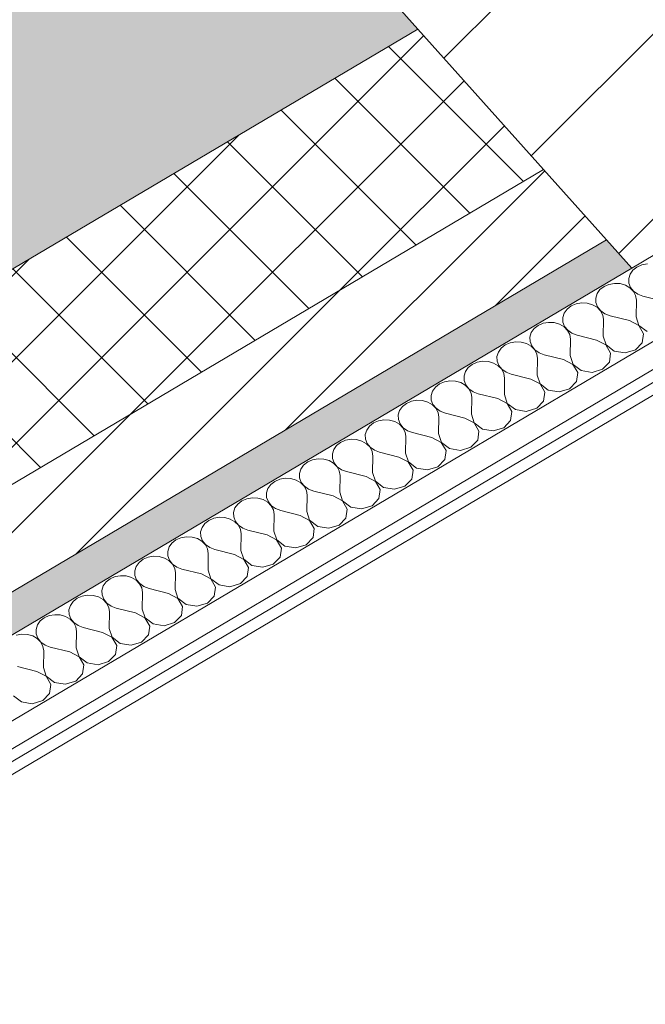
# Model space of a CAD drawing. Header units: millimetres. Extents: x -36631 to 27388, y -24993 to 6945.
# Tile 183 of 256: x 4181 to 4491, y -10143 to -9654. Entities that reach past the tile are written whole.
import ezdxf

# ---------------------------------------------------------------- set-up
doc = ezdxf.new("R2010")
doc.units = ezdxf.units.MM
doc.header["$MEASUREMENT"] = 0
doc.linetypes.add('Wipeout_Contour', pattern=[1000, 0, -1000])
for name, color, linetype in [('10_ESTR_Pilars', 7, 'Continuous'), ('12_FAÇ_Façana', 7, 'Continuous'), ('Nuevo_08_E_Envans secs', 7, 'Continuous')]:
    doc.layers.add(name, color=color, linetype=linetype)
for name, color, linetype, lineweight in [('10_ESTR_Pilars_Pluma_Nº__28', 7, 'Continuous', 20), ('10_ESTR_Pilars_Pluma_Nº__42', 8, 'Continuous', 25), ('10_ESTR_Pilars_Pluma_Nº__88', 7, 'Continuous', 5), ('12_FAÇ_Façana_Pluma_Nº__2', 8, 'Continuous', 5), ('12_FAÇ_Façana_Pluma_Nº__7', 7, 'Continuous', 5), ('Nuevo_08_E_Envans secs_Pluma_Nº__1', 7, 'Continuous', 5)]:
    doc.layers.add(name, color=color, linetype=linetype, lineweight=lineweight)
for name, color, linetype, lineweight, true_color in [('12_FAÇ_Façana_Pluma_Nº__102', 7, 'Continuous', 5, 0xcccccc), ('12_FAÇ_Façana_Pluma_Nº__174', 7, 'Continuous', 13, 0xe4ad2c), ('12_FAÇ_Façana_Pluma_Nº__176', 7, 'Continuous', 15, 0x93a0c6), ('Nuevo_08_E_Envans secs_Pluma_Nº__102', 7, 'Continuous', 5, 0xcccccc), ('Nuevo_08_E_Envans secs_Pluma_Nº__171', 171, 'Continuous', 13, 0xaaaaff), ('Nuevo_08_E_Envans secs_Pluma_Nº__177', 7, 'Continuous', 15, 0xf7e046)]:
    doc.layers.add(name, color=color, linetype=linetype, lineweight=lineweight, true_color=true_color)
pattern_1 = [(45, (0, 0), (-183.848, 183.848), [195, -65]), (45, (7e-14, 183.85), (-183.848, 183.848), [195, -65])]

# ---------------------------------------------------------------- blocks, each defined once
blk = doc.blocks.new('Elem Sección_52_1')
at = {"color": 254, "linetype": 'Wipeout_Contour', "lineweight": 0, "ltscale": 84435.933939}
blk.add_wipeout([(4671.95, -9324.49), (4284.89, -9553.71), (4484.64, -9777.22), (4871.69, -9548.01), (4746.85, -9408.31), (4744.1, -9409.94), (4712.88, -9375.02), (4715.64, -9373.39)], dxfattribs=at).dxf.layer = '10_ESTR_Pilars'
at = {"layer": '10_ESTR_Pilars_Pluma_Nº__42', "linetype": 'Continuous', "lineweight": 25}
h = blk.add_hatch(dxfattribs=at)
h.set_pattern_fill('00_GCT_trama_45º_e1_400__05', color=8, style=0, pattern_type=2)
h.set_pattern_definition([(45, (0, 0), (-45.96194, 45.96194), [])])
h.paths.add_polyline_path([(4671.95, -9324.49), (4284.89, -9553.71), (4484.64, -9777.22), (4871.69, -9548.01), (4746.85, -9408.31), (4744.1, -9409.94), (4712.88, -9375.02), (4715.64, -9373.39)])
at = {"layer": '10_ESTR_Pilars_Pluma_Nº__28', "color": 7, "linetype": 'Continuous', "lineweight": 20}
for p, q in [((4671.95, -9324.49), (4284.89, -9553.71)), ((4671.95, -9324.49), (4715.64, -9373.39)), ((4715.64, -9373.39), (4712.88, -9375.02)), ((4712.88, -9375.02), (4744.1, -9409.94)), ((4746.85, -9408.31), (4744.1, -9409.94)), ((4746.85, -9408.31), (4871.69, -9548.01)), ((4868.94, -9549.64), (4484.64, -9777.22)), ((4871.69, -9548.01), (4868.94, -9549.64))]:
    blk.add_line(p, q, dxfattribs=at)
at = {"layer": '10_ESTR_Pilars_Pluma_Nº__28', "color": 7, "linetype": 'Continuous', "lineweight": 20, "flags": 128}
blk.add_lwpolyline([(4284.89, -9553.71), (4378.52, -9658.48), (4440.94, -9728.33), (4472.15, -9763.25), (4484.64, -9777.22)], dxfattribs=at)
at = {"layer": '10_ESTR_Pilars_Pluma_Nº__88', "color": 7, "linetype": 'Continuous', "lineweight": 5}
blk.add_line((4871.69, -9552.73), (4871.69, -9548.01), dxfattribs=at)
blk = doc.blocks.new('Elem Sección_95_1')
at = {"layer": '12_FAÇ_Façana_Pluma_Nº__102', "linetype": 'Continuous', "lineweight": 0, "true_color": 0xe5e5e5}
blk.add_hatch(color=254, dxfattribs=at).paths.add_polyline_path([(4284.89, -9553.71), (2489.31, -10617.06), (2533.01, -10665.95), (2537.3, -10663.41), (2568.51, -10698.33), (2564.22, -10700.87), (2582.94, -10721.83), (4378.52, -9658.48)])
at = {"layer": '12_FAÇ_Façana_Pluma_Nº__174', "linetype": 'Continuous', "lineweight": 13, "true_color": 0xe4ad2c}
h = blk.add_hatch(dxfattribs=at)
h.set_pattern_fill('SATE_Aislamiento_0001', color=42, style=0, pattern_type=2)
h.set_pattern_definition([(45, (0, 0), (-21.2132, 21.2132), []), (135, (0, 0), (21.2132, 21.2132), [])])
h.paths.add_polyline_path([(2582.94, -10721.83), (2645.36, -10791.68), (4440.94, -9728.33), (4378.52, -9658.48)])
at = {"layer": '12_FAÇ_Façana_Pluma_Nº__176', "linetype": 'Continuous', "lineweight": 0, "true_color": 0x495063}
blk.add_hatch(color=251, dxfattribs=at).paths.add_polyline_path([(2676.57, -10826.6), (2689.06, -10840.57), (4484.64, -9777.22), (4472.15, -9763.25)])
at = {"layer": '12_FAÇ_Façana_Pluma_Nº__2', "linetype": 'Continuous', "lineweight": 5}
h = blk.add_hatch(dxfattribs=at)
h.set_pattern_fill('Ceramic_0001', color=8, style=0, pattern_type=2)
h.set_pattern_definition([(45, (0, 0), (-21.2132, 21.2132), [])])
h.paths.add_polyline_path([(2645.36, -10791.68), (2676.57, -10826.6), (4472.15, -9763.25), (4440.94, -9728.33)])
at = {"layer": '12_FAÇ_Façana_Pluma_Nº__7', "color": 7, "linetype": 'Continuous', "lineweight": 5}
for p, q in [((4378.52, -9658.48), (2582.94, -10721.83)), ((4440.94, -9728.33), (2645.36, -10791.68)), ((4472.15, -9763.25), (2676.57, -10826.6))]:
    blk.add_line(p, q, dxfattribs=at)
blk = doc.blocks.new('*X410')
at = {"layer": 'Nuevo_08_E_Envans secs_Pluma_Nº__102', "color": 254, "linetype": 'Continuous', "lineweight": 5, "true_color": 0xcccccc}
for p, q in [((4487.26, -9776.69), (4485.25, -9778.26)), ((4489.72, -9775.62), (4487.26, -9776.69)), ((4492.44, -9775.14), (4489.72, -9775.62)), ((4483.85, -9780.23), (4483.16, -9782.43)), ((4485.25, -9778.26), (4483.85, -9780.23)), ((4470.91, -9786.37), (4468.9, -9787.94)), ((4473.37, -9785.3), (4470.91, -9786.37)), ((4476.1, -9784.82), (4473.37, -9785.3)), ((4478.88, -9784.96), (4476.1, -9784.82)), ((4481.51, -9785.72), (4478.88, -9784.96)), ((4483.78, -9787.03), (4481.51, -9785.72)), ((4483.16, -9782.43), (4483.23, -9784.69)), ((4483.23, -9784.69), (4484.07, -9786.86)), ((4485.53, -9788.8), (4483.78, -9787.03)), ((4484.07, -9786.86), (4485.6, -9788.76)), ((4467.5, -9789.91), (4466.81, -9792.11)), ((4468.9, -9787.94), (4467.5, -9789.91)), ((4486.62, -9790.89), (4485.53, -9788.8)), ((4485.6, -9788.76), (4487.7, -9790.24)), ((4486.96, -9793.14), (4486.62, -9790.89)), ((4487.7, -9790.24), (4490.23, -9791.2)), ((4499.89, -9793.62), (4490.23, -9791.2)), ((4454.56, -9796.05), (4452.56, -9797.63)), ((4457.02, -9794.98), (4454.56, -9796.05)), ((4459.75, -9794.5), (4457.02, -9794.98)), ((4462.53, -9794.64), (4459.75, -9794.5)), ((4465.16, -9795.4), (4462.53, -9794.64)), ((4467.44, -9796.71), (4465.16, -9795.4)), ((4466.81, -9792.11), (4466.89, -9794.38)), ((4466.89, -9794.38), (4467.72, -9796.54)), ((4469.18, -9798.48), (4467.44, -9796.71)), ((4467.72, -9796.54), (4469.25, -9798.44)), ((4486.81, -9801.37), (4486.96, -9793.14)), ((4451.15, -9799.59), (4450.46, -9801.79)), ((4452.56, -9797.63), (4451.15, -9799.59)), ((4470.27, -9800.57), (4469.18, -9798.48)), ((4469.25, -9798.44), (4471.36, -9799.92)), ((4470.61, -9802.82), (4470.27, -9800.57)), ((4471.36, -9799.92), (4473.88, -9800.88)), ((4483.54, -9803.3), (4473.88, -9800.88)), ((4486.81, -9801.37), (4488.24, -9805.71)), ((4438.22, -9805.73), (4436.21, -9807.31)), ((4440.68, -9804.66), (4438.22, -9805.73)), ((4443.4, -9804.18), (4440.68, -9804.66)), ((4446.18, -9804.32), (4443.4, -9804.18)), ((4448.81, -9805.08), (4446.18, -9804.32)), ((4451.09, -9806.39), (4448.81, -9805.08)), ((4450.46, -9801.79), (4450.54, -9804.06)), ((4450.54, -9804.06), (4451.37, -9806.22)), ((4452.84, -9808.16), (4451.09, -9806.39)), ((4451.37, -9806.22), (4452.9, -9808.12)), ((4470.47, -9811.05), (4470.61, -9802.82)), ((4488.18, -9805.75), (4483.54, -9803.3)), ((4490.54, -9809.81), (4488.18, -9805.75)), ((4488.24, -9805.71), (4492.27, -9808.79)), ((4434.81, -9809.27), (4434.12, -9811.47)), ((4434.12, -9811.47), (4434.19, -9813.74)), ((4436.21, -9807.31), (4434.81, -9809.27)), ((4453.92, -9810.25), (4452.84, -9808.16)), ((4452.9, -9808.12), (4455.01, -9809.61)), ((4454.27, -9812.5), (4453.92, -9810.25)), ((4455.01, -9809.61), (4457.54, -9810.57)), ((4467.2, -9812.98), (4457.54, -9810.57)), ((4470.47, -9811.05), (4471.9, -9815.39)), ((4489.93, -9814.28), (4490.54, -9809.81)), ((4421.87, -9815.41), (4419.86, -9816.99)), ((4424.33, -9814.34), (4421.87, -9815.41)), ((4427.05, -9813.86), (4424.33, -9814.34)), ((4429.84, -9814), (4427.05, -9813.86)), ((4432.47, -9814.76), (4429.84, -9814)), ((4434.74, -9816.07), (4432.47, -9814.76)), ((4434.19, -9813.74), (4435.03, -9815.9)), ((4436.49, -9817.84), (4434.74, -9816.07)), ((4435.03, -9815.9), (4436.55, -9817.8)), ((4454.12, -9820.73), (4454.27, -9812.5)), ((4471.83, -9815.43), (4467.2, -9812.98)), ((4474.19, -9819.49), (4471.83, -9815.43)), ((4471.9, -9815.39), (4475.92, -9818.47)), ((4486.52, -9817.82), (4489.93, -9814.28)), ((4418.46, -9818.95), (4417.77, -9821.15)), ((4417.77, -9821.15), (4417.85, -9823.42)), ((4419.86, -9816.99), (4418.46, -9818.95)), ((4437.58, -9819.93), (4436.49, -9817.84)), ((4436.55, -9817.8), (4438.66, -9819.29)), ((4437.92, -9822.18), (4437.58, -9819.93)), ((4438.66, -9819.29), (4441.19, -9820.25)), ((4450.85, -9822.66), (4441.19, -9820.25)), ((4454.12, -9820.73), (4455.55, -9825.07)), ((4473.58, -9823.96), (4474.19, -9819.49)), ((4475.92, -9818.47), (4481.33, -9819.37)), ((4481.33, -9819.37), (4486.52, -9817.82)), ((4405.52, -9825.09), (4403.52, -9826.67)), ((4407.98, -9824.02), (4405.52, -9825.09)), ((4410.71, -9823.54), (4407.98, -9824.02)), ((4413.49, -9823.68), (4410.71, -9823.54)), ((4416.12, -9824.44), (4413.49, -9823.68)), ((4418.39, -9825.75), (4416.12, -9824.44)), ((4417.85, -9823.42), (4418.68, -9825.58)), ((4420.14, -9827.52), (4418.39, -9825.75)), ((4418.68, -9825.58), (4420.21, -9827.48)), ((4437.77, -9830.41), (4437.92, -9822.18)), ((4455.48, -9825.11), (4450.85, -9822.66)), ((4457.85, -9829.17), (4455.48, -9825.11)), ((4455.55, -9825.07), (4459.57, -9828.15)), ((4470.17, -9827.5), (4473.58, -9823.96)), ((4402.11, -9828.63), (4401.42, -9830.83)), ((4401.42, -9830.83), (4401.5, -9833.1)), ((4403.52, -9826.67), (4402.11, -9828.63)), ((4421.23, -9829.61), (4420.14, -9827.52)), ((4420.21, -9827.48), (4422.32, -9828.97)), ((4421.57, -9831.86), (4421.23, -9829.61)), ((4422.32, -9828.97), (4424.84, -9829.93)), ((4434.5, -9832.34), (4424.84, -9829.93)), ((4437.77, -9830.41), (4439.2, -9834.75)), ((4457.23, -9833.64), (4457.85, -9829.17)), ((4459.57, -9828.15), (4464.98, -9829.05)), ((4464.98, -9829.05), (4470.17, -9827.5)), ((4389.18, -9834.77), (4387.17, -9836.35)), ((4391.64, -9833.7), (4389.18, -9834.77)), ((4394.36, -9833.22), (4391.64, -9833.7)), ((4397.14, -9833.36), (4394.36, -9833.22)), ((4399.77, -9834.12), (4397.14, -9833.36)), ((4402.05, -9835.43), (4399.77, -9834.12)), ((4401.5, -9833.1), (4402.33, -9835.26)), ((4403.79, -9837.2), (4402.05, -9835.43)), ((4402.33, -9835.26), (4403.86, -9837.16)), ((4421.42, -9840.09), (4421.57, -9831.86)), ((4439.14, -9834.79), (4434.5, -9832.34)), ((4441.5, -9838.85), (4439.14, -9834.79)), ((4439.2, -9834.75), (4443.23, -9837.83)), ((4453.82, -9837.18), (4457.23, -9833.64)), ((4385.77, -9838.31), (4385.08, -9840.51)), ((4385.08, -9840.51), (4385.15, -9842.78)), ((4387.17, -9836.35), (4385.77, -9838.31)), ((4404.88, -9839.29), (4403.79, -9837.2)), ((4403.86, -9837.16), (4405.97, -9838.65)), ((4405.23, -9841.54), (4404.88, -9839.29)), ((4405.97, -9838.65), (4408.5, -9839.61)), ((4418.16, -9842.03), (4408.5, -9839.61)), ((4421.42, -9840.09), (4422.86, -9844.43)), ((4440.88, -9843.32), (4441.5, -9838.85)), ((4443.23, -9837.83), (4448.64, -9838.73)), ((4448.64, -9838.73), (4453.82, -9837.18)), ((4372.83, -9844.45), (4370.82, -9846.03)), ((4375.29, -9843.38), (4372.83, -9844.45)), ((4378.01, -9842.9), (4375.29, -9843.38)), ((4380.8, -9843.04), (4378.01, -9842.9)), ((4383.43, -9843.8), (4380.8, -9843.04)), ((4385.7, -9845.11), (4383.43, -9843.8)), ((4385.15, -9842.78), (4385.98, -9844.95)), ((4387.45, -9846.88), (4385.7, -9845.11)), ((4385.98, -9844.95), (4387.51, -9846.84)), ((4405.08, -9849.77), (4405.23, -9841.54)), ((4422.79, -9844.47), (4418.16, -9842.03)), ((4425.15, -9848.53), (4422.79, -9844.47)), ((4422.86, -9844.43), (4426.88, -9847.51)), ((4437.48, -9846.86), (4440.88, -9843.32)), ((4369.42, -9847.99), (4368.73, -9850.19)), ((4368.73, -9850.19), (4368.8, -9852.46)), ((4370.82, -9846.03), (4369.42, -9847.99)), ((4388.53, -9848.97), (4387.45, -9846.88)), ((4387.51, -9846.84), (4389.62, -9848.33)), ((4388.88, -9851.22), (4388.53, -9848.97)), ((4389.62, -9848.33), (4392.15, -9849.29)), ((4401.81, -9851.71), (4392.15, -9849.29)), ((4405.08, -9849.77), (4406.51, -9854.11)), ((4424.54, -9853), (4425.15, -9848.53)), ((4426.88, -9847.51), (4432.29, -9848.41)), ((4432.29, -9848.41), (4437.48, -9846.86)), ((4356.48, -9854.13), (4354.47, -9855.71)), ((4358.94, -9853.06), (4356.48, -9854.13)), ((4361.67, -9852.58), (4358.94, -9853.06)), ((4364.45, -9852.73), (4361.67, -9852.58)), ((4367.08, -9853.48), (4364.45, -9852.73)), ((4369.35, -9854.79), (4367.08, -9853.48)), ((4368.8, -9852.46), (4369.64, -9854.63)), ((4371.1, -9856.56), (4369.35, -9854.79)), ((4369.64, -9854.63), (4371.17, -9856.52)), ((4388.73, -9859.45), (4388.88, -9851.22)), ((4406.44, -9854.15), (4401.81, -9851.71)), ((4408.81, -9858.22), (4406.44, -9854.15)), ((4406.51, -9854.11), (4410.53, -9857.19)), ((4421.13, -9856.54), (4424.54, -9853)), ((4353.07, -9857.67), (4352.38, -9859.87)), ((4352.38, -9859.87), (4352.46, -9862.14)), ((4354.47, -9855.71), (4353.07, -9857.67)), ((4372.19, -9858.65), (4371.1, -9856.56)), ((4371.17, -9856.52), (4373.27, -9858.01)), ((4372.53, -9860.91), (4372.19, -9858.65)), ((4373.27, -9858.01), (4375.8, -9858.97)), ((4385.46, -9861.39), (4375.8, -9858.97)), ((4388.73, -9859.45), (4390.16, -9863.79)), ((4408.19, -9862.68), (4408.81, -9858.22)), ((4410.53, -9857.19), (4415.94, -9858.09)), ((4415.94, -9858.09), (4421.13, -9856.54)), ((4340.13, -9863.81), (4338.13, -9865.39)), ((4342.59, -9862.75), (4340.13, -9863.81)), ((4345.32, -9862.26), (4342.59, -9862.75)), ((4348.1, -9862.41), (4345.32, -9862.26)), ((4350.73, -9863.16), (4348.1, -9862.41)), ((4353.01, -9864.48), (4350.73, -9863.16)), ((4352.46, -9862.14), (4353.29, -9864.31)), ((4354.75, -9866.24), (4353.01, -9864.48)), ((4353.29, -9864.31), (4354.82, -9866.2)), ((4372.38, -9869.13), (4372.53, -9860.91)), ((4390.1, -9863.83), (4385.46, -9861.39)), ((4392.46, -9867.9), (4390.1, -9863.83)), ((4390.16, -9863.79), (4394.18, -9866.87)), ((4404.78, -9866.22), (4408.19, -9862.68)), ((4336.73, -9867.35), (4336.04, -9869.55)), ((4336.04, -9869.55), (4336.11, -9871.82)), ((4338.13, -9865.39), (4336.73, -9867.35)), ((4355.84, -9868.33), (4354.75, -9866.24)), ((4354.82, -9866.2), (4356.93, -9867.69)), ((4356.18, -9870.59), (4355.84, -9868.33)), ((4356.93, -9867.69), (4359.45, -9868.65)), ((4369.11, -9871.07), (4359.45, -9868.65)), ((4372.38, -9869.13), (4373.81, -9873.47)), ((4391.84, -9872.36), (4392.46, -9867.9)), ((4394.18, -9866.87), (4399.6, -9867.77)), ((4399.6, -9867.77), (4404.78, -9866.22)), ((4321.78, -9875.07), (4320.38, -9877.03)), ((4323.79, -9873.5), (4321.78, -9875.07)), ((4326.25, -9872.43), (4323.79, -9873.5)), ((4328.97, -9871.94), (4326.25, -9872.43)), ((4331.76, -9872.09), (4328.97, -9871.94)), ((4334.38, -9872.84), (4331.76, -9872.09)), ((4336.66, -9874.16), (4334.38, -9872.84)), ((4336.11, -9871.82), (4336.94, -9873.99)), ((4338.41, -9875.92), (4336.66, -9874.16)), ((4336.94, -9873.99), (4338.47, -9875.89)), ((4356.04, -9878.81), (4356.18, -9870.59)), ((4373.75, -9873.51), (4369.11, -9871.07)), ((4376.11, -9877.58), (4373.75, -9873.51)), ((4373.81, -9873.47), (4377.84, -9876.55)), ((4388.43, -9875.9), (4391.84, -9872.36)), ((4320.38, -9877.03), (4319.69, -9879.23)), ((4319.69, -9879.23), (4319.76, -9881.5)), ((4339.49, -9878.01), (4338.41, -9875.92)), ((4338.47, -9875.89), (4340.58, -9877.37)), ((4339.84, -9880.27), (4339.49, -9878.01)), ((4340.58, -9877.37), (4343.11, -9878.33)), ((4352.77, -9880.75), (4343.11, -9878.33)), ((4356.04, -9878.81), (4357.47, -9883.15)), ((4375.5, -9882.05), (4376.11, -9877.58)), ((4377.84, -9876.55), (4383.25, -9877.45)), ((4383.25, -9877.45), (4388.43, -9875.9)), ((4305.43, -9884.75), (4304.03, -9886.71)), ((4307.44, -9883.18), (4305.43, -9884.75)), ((4309.9, -9882.11), (4307.44, -9883.18)), ((4312.63, -9881.63), (4309.9, -9882.11)), ((4315.41, -9881.77), (4312.63, -9881.63)), ((4318.04, -9882.52), (4315.41, -9881.77)), ((4320.31, -9883.84), (4318.04, -9882.52)), ((4319.76, -9881.5), (4320.6, -9883.67)), ((4322.06, -9885.61), (4320.31, -9883.84)), ((4320.6, -9883.67), (4322.13, -9885.57)), ((4339.69, -9888.49), (4339.84, -9880.27)), ((4357.4, -9883.19), (4352.77, -9880.75)), ((4359.76, -9887.26), (4357.4, -9883.19)), ((4357.47, -9883.15), (4361.49, -9886.24)), ((4372.09, -9885.58), (4375.5, -9882.05)), ((4304.03, -9886.71), (4303.34, -9888.91)), ((4303.34, -9888.91), (4303.42, -9891.18)), ((4323.15, -9887.7), (4322.06, -9885.61)), ((4322.13, -9885.57), (4324.23, -9887.05)), ((4323.49, -9889.95), (4323.15, -9887.7)), ((4324.23, -9887.05), (4326.76, -9888.01)), ((4336.42, -9890.43), (4326.76, -9888.01)), ((4339.69, -9888.49), (4341.12, -9892.84)), ((4359.15, -9891.73), (4359.76, -9887.26)), ((4361.49, -9886.24), (4366.9, -9887.13)), ((4366.9, -9887.13), (4372.09, -9885.58)), ((4289.09, -9894.43), (4287.68, -9896.4)), ((4291.09, -9892.86), (4289.09, -9894.43)), ((4293.55, -9891.79), (4291.09, -9892.86)), ((4296.28, -9891.31), (4293.55, -9891.79)), ((4299.06, -9891.45), (4296.28, -9891.31)), ((4301.69, -9892.21), (4299.06, -9891.45)), ((4303.96, -9893.52), (4301.69, -9892.21)), ((4303.42, -9891.18), (4304.25, -9893.35)), ((4305.71, -9895.29), (4303.96, -9893.52)), ((4304.25, -9893.35), (4305.78, -9895.25)), ((4323.34, -9898.17), (4323.49, -9889.95)), ((4341.05, -9892.87), (4336.42, -9890.43)), ((4343.42, -9896.94), (4341.05, -9892.87)), ((4341.12, -9892.84), (4345.14, -9895.92)), ((4355.74, -9895.26), (4359.15, -9891.73)), ((4287.68, -9896.4), (4286.99, -9898.59)), ((4286.99, -9898.59), (4287.07, -9900.86)), ((4306.8, -9897.38), (4305.71, -9895.29)), ((4305.78, -9895.25), (4307.89, -9896.73)), ((4307.14, -9899.63), (4306.8, -9897.38)), ((4307.89, -9896.73), (4310.41, -9897.69)), ((4320.07, -9900.11), (4310.41, -9897.69)), ((4323.34, -9898.17), (4324.77, -9902.52)), ((4342.8, -9901.41), (4343.42, -9896.94)), ((4345.14, -9895.92), (4350.56, -9896.82)), ((4350.56, -9896.82), (4355.74, -9895.26)), ((4272.74, -9904.11), (4271.34, -9906.08)), ((4274.75, -9902.54), (4272.74, -9904.11)), ((4277.21, -9901.47), (4274.75, -9902.54)), ((4279.93, -9900.99), (4277.21, -9901.47)), ((4282.71, -9901.13), (4279.93, -9900.99)), ((4285.34, -9901.89), (4282.71, -9901.13)), ((4287.62, -9903.2), (4285.34, -9901.89)), ((4287.07, -9900.86), (4287.9, -9903.03)), ((4289.37, -9904.97), (4287.62, -9903.2)), ((4287.9, -9903.03), (4289.43, -9904.93)), ((4307, -9907.85), (4307.14, -9899.63)), ((4324.71, -9902.56), (4320.07, -9900.11)), ((4327.07, -9906.62), (4324.71, -9902.56)), ((4324.77, -9902.52), (4328.8, -9905.6)), ((4339.39, -9904.95), (4342.8, -9901.41)), ((4271.34, -9906.08), (4270.65, -9908.28)), ((4270.65, -9908.28), (4270.72, -9910.54)), ((4290.45, -9907.06), (4289.37, -9904.97)), ((4289.43, -9904.93), (4291.54, -9906.41)), ((4290.8, -9909.31), (4290.45, -9907.06)), ((4290.65, -9917.54), (4290.8, -9909.31)), ((4291.54, -9906.41), (4294.07, -9907.37)), ((4303.73, -9909.79), (4294.07, -9907.37)), ((4307, -9907.85), (4308.43, -9912.2)), ((4326.46, -9911.09), (4327.07, -9906.62)), ((4328.8, -9905.6), (4334.21, -9906.5)), ((4334.21, -9906.5), (4339.39, -9904.95)), ((4256.39, -9913.79), (4254.99, -9915.76)), ((4258.4, -9912.22), (4256.39, -9913.79)), ((4260.86, -9911.15), (4258.4, -9912.22)), ((4263.58, -9910.67), (4260.86, -9911.15)), ((4266.37, -9910.81), (4263.58, -9910.67)), ((4269, -9911.57), (4266.37, -9910.81)), ((4271.27, -9912.88), (4269, -9911.57)), ((4270.72, -9910.54), (4271.56, -9912.71)), ((4273.02, -9914.65), (4271.27, -9912.88)), ((4271.56, -9912.71), (4273.08, -9914.61)), ((4308.36, -9912.24), (4303.73, -9909.79)), ((4310.72, -9916.3), (4308.36, -9912.24)), ((4308.43, -9912.2), (4312.45, -9915.28)), ((4323.05, -9914.63), (4326.46, -9911.09)), ((4254.99, -9915.76), (4254.3, -9917.96)), ((4254.3, -9917.96), (4254.37, -9920.23)), ((4274.11, -9916.74), (4273.02, -9914.65)), ((4273.08, -9914.61), (4275.19, -9916.09)), ((4274.45, -9918.99), (4274.11, -9916.74)), ((4274.3, -9927.22), (4274.45, -9918.99)), ((4275.19, -9916.09), (4277.72, -9917.05)), ((4287.38, -9919.47), (4277.72, -9917.05)), ((4290.65, -9917.54), (4292.08, -9921.88)), ((4310.11, -9920.77), (4310.72, -9916.3)), ((4312.45, -9915.28), (4317.86, -9916.18)), ((4317.86, -9916.18), (4323.05, -9914.63)), ((4240.04, -9923.48), (4238.64, -9925.44)), ((4242.05, -9921.9), (4240.04, -9923.48)), ((4244.51, -9920.83), (4242.05, -9921.9)), ((4247.24, -9920.35), (4244.51, -9920.83)), ((4250.02, -9920.49), (4247.24, -9920.35)), ((4252.65, -9921.25), (4250.02, -9920.49)), ((4254.92, -9922.56), (4252.65, -9921.25)), ((4254.37, -9920.23), (4255.21, -9922.39)), ((4256.67, -9924.33), (4254.92, -9922.56)), ((4255.21, -9922.39), (4256.74, -9924.29)), ((4292.01, -9921.92), (4287.38, -9919.47)), ((4294.38, -9925.98), (4292.01, -9921.92)), ((4292.08, -9921.88), (4296.1, -9924.96)), ((4306.7, -9924.31), (4310.11, -9920.77)), ((4238.64, -9925.44), (4237.95, -9927.64)), ((4237.95, -9927.64), (4238.03, -9929.91)), ((4257.76, -9926.42), (4256.67, -9924.33)), ((4256.74, -9924.29), (4258.85, -9925.77)), ((4258.1, -9928.67), (4257.76, -9926.42)), ((4257.95, -9936.9), (4258.1, -9928.67)), ((4258.85, -9925.77), (4261.37, -9926.73)), ((4271.03, -9929.15), (4261.37, -9926.73)), ((4274.3, -9927.22), (4275.73, -9931.56)), ((4293.76, -9930.45), (4294.38, -9925.98)), ((4296.1, -9924.96), (4301.51, -9925.86)), ((4301.51, -9925.86), (4306.7, -9924.31)), ((4223.7, -9933.16), (4222.3, -9935.12)), ((4225.71, -9931.58), (4223.7, -9933.16)), ((4228.16, -9930.51), (4225.71, -9931.58)), ((4230.89, -9930.03), (4228.16, -9930.51)), ((4233.67, -9930.17), (4230.89, -9930.03)), ((4236.3, -9930.93), (4233.67, -9930.17)), ((4238.58, -9932.24), (4236.3, -9930.93)), ((4238.03, -9929.91), (4238.86, -9932.07)), ((4240.32, -9934.01), (4238.58, -9932.24)), ((4238.86, -9932.07), (4240.39, -9933.97)), ((4275.67, -9931.6), (4271.03, -9929.15)), ((4278.03, -9935.66), (4275.67, -9931.6)), ((4275.73, -9931.56), (4279.76, -9934.64)), ((4290.35, -9933.99), (4293.76, -9930.45)), ((4222.3, -9935.12), (4221.61, -9937.32)), ((4221.61, -9937.32), (4221.68, -9939.59)), ((4241.41, -9936.1), (4240.32, -9934.01)), ((4240.39, -9933.97), (4242.5, -9935.46)), ((4241.76, -9938.35), (4241.41, -9936.1)), ((4241.61, -9946.58), (4241.76, -9938.35)), ((4242.5, -9935.46), (4245.03, -9936.42)), ((4254.68, -9938.83), (4245.03, -9936.42)), ((4257.95, -9936.9), (4259.39, -9941.24)), ((4277.41, -9940.13), (4278.03, -9935.66)), ((4279.76, -9934.64), (4285.17, -9935.54)), ((4285.17, -9935.54), (4290.35, -9933.99)), ((4207.35, -9942.84), (4205.95, -9944.8)), ((4209.36, -9941.26), (4207.35, -9942.84)), ((4211.82, -9940.19), (4209.36, -9941.26)), ((4214.54, -9939.71), (4211.82, -9940.19)), ((4217.33, -9939.85), (4214.54, -9939.71)), ((4219.95, -9940.61), (4217.33, -9939.85)), ((4222.23, -9941.92), (4219.95, -9940.61)), ((4221.68, -9939.59), (4222.51, -9941.75)), ((4223.98, -9943.69), (4222.23, -9941.92)), ((4222.51, -9941.75), (4224.04, -9943.65)), ((4259.32, -9941.28), (4254.68, -9938.83)), ((4261.68, -9945.34), (4259.32, -9941.28)), ((4259.39, -9941.24), (4263.41, -9944.32)), ((4274, -9943.67), (4277.41, -9940.13)), ((4205.95, -9944.8), (4205.26, -9947)), ((4205.26, -9947), (4205.33, -9949.27)), ((4225.06, -9945.78), (4223.98, -9943.69)), ((4224.04, -9943.65), (4226.15, -9945.14)), ((4225.41, -9948.03), (4225.06, -9945.78)), ((4225.26, -9956.26), (4225.41, -9948.03)), ((4226.15, -9945.14), (4228.68, -9946.1)), ((4238.34, -9948.51), (4228.68, -9946.1)), ((4241.61, -9946.58), (4243.04, -9950.92)), ((4261.07, -9949.81), (4261.68, -9945.34)), ((4263.41, -9944.32), (4268.82, -9945.22)), ((4268.82, -9945.22), (4274, -9943.67)), ((4191, -9952.52), (4189.6, -9954.48)), ((4193.01, -9950.94), (4191, -9952.52)), ((4195.47, -9949.87), (4193.01, -9950.94)), ((4198.2, -9949.39), (4195.47, -9949.87)), ((4200.98, -9949.53), (4198.2, -9949.39)), ((4203.61, -9950.29), (4200.98, -9949.53)), ((4205.88, -9951.6), (4203.61, -9950.29)), ((4205.33, -9949.27), (4206.17, -9951.43)), ((4207.63, -9953.37), (4205.88, -9951.6)), ((4206.17, -9951.43), (4207.7, -9953.33)), ((4207.7, -9953.33), (4209.8, -9954.82)), ((4242.97, -9950.96), (4238.34, -9948.51)), ((4245.34, -9955.02), (4242.97, -9950.96)), ((4243.04, -9950.92), (4247.06, -9954)), ((4252.47, -9954.9), (4257.66, -9953.35)), ((4257.66, -9953.35), (4261.07, -9949.81)), ((4189.6, -9954.48), (4188.91, -9956.68)), ((4188.91, -9956.68), (4188.99, -9958.95)), ((4208.72, -9955.46), (4207.63, -9953.37)), ((4209.06, -9957.71), (4208.72, -9955.46)), ((4208.91, -9965.94), (4209.06, -9957.71)), ((4209.8, -9954.82), (4212.33, -9955.78)), ((4221.99, -9958.19), (4212.33, -9955.78)), ((4226.63, -9960.64), (4221.99, -9958.19)), ((4225.26, -9956.26), (4226.69, -9960.6)), ((4244.72, -9959.49), (4245.34, -9955.02)), ((4247.06, -9954), (4252.47, -9954.9)), ((4181.85, -9959.07), (4179.12, -9959.55)), ((4184.63, -9959.21), (4181.85, -9959.07)), ((4187.26, -9959.97), (4184.63, -9959.21)), ((4189.54, -9961.28), (4187.26, -9959.97)), ((4188.99, -9958.95), (4189.82, -9961.11)), ((4191.28, -9963.05), (4189.54, -9961.28)), ((4189.82, -9961.11), (4191.35, -9963.01)), ((4192.37, -9965.14), (4191.28, -9963.05)), ((4191.35, -9963.01), (4193.46, -9964.5)), ((4228.99, -9964.7), (4226.63, -9960.64)), ((4226.69, -9960.6), (4230.71, -9963.68)), ((4236.13, -9964.58), (4241.31, -9963.03)), ((4241.31, -9963.03), (4244.72, -9959.49)), ((4192.71, -9967.39), (4192.37, -9965.14)), ((4192.57, -9975.62), (4192.71, -9967.39)), ((4193.46, -9964.5), (4195.98, -9965.46)), ((4205.64, -9967.88), (4195.98, -9965.46)), ((4210.28, -9970.32), (4205.64, -9967.88)), ((4208.91, -9965.94), (4210.34, -9970.28)), ((4228.37, -9969.17), (4228.99, -9964.7)), ((4230.71, -9963.68), (4236.13, -9964.58)), ((4212.64, -9974.38), (4210.28, -9970.32)), ((4210.34, -9970.28), (4214.37, -9973.36)), ((4219.78, -9974.26), (4224.96, -9972.71)), ((4224.96, -9972.71), (4228.37, -9969.17)), ((4189.3, -9977.56), (4179.64, -9975.14)), ((4193.93, -9980), (4189.3, -9977.56)), ((4192.57, -9975.62), (4194, -9979.96)), ((4212.03, -9978.85), (4212.64, -9974.38)), ((4214.37, -9973.36), (4219.78, -9974.26)), ((4196.29, -9984.07), (4193.93, -9980)), ((4194, -9979.96), (4198.02, -9983.04)), ((4203.43, -9983.94), (4208.62, -9982.39)), ((4208.62, -9982.39), (4212.03, -9978.85)), ((4195.68, -9988.53), (4196.29, -9984.07)), ((4198.02, -9983.04), (4203.43, -9983.94)), ((4177.65, -9989.64), (4181.67, -9992.72)), ((4187.08, -9993.62), (4192.27, -9992.07)), ((4192.27, -9992.07), (4195.68, -9988.53)), ((4181.67, -9992.72), (4187.08, -9993.62))]:
    blk.add_line(p, q, dxfattribs=at)
blk = doc.blocks.new('Elem Sección_319_1')
at = {"layer": 'Nuevo_08_E_Envans secs', "lineweight": 0}
blk.add_blockref('*X410', (0, 0), dxfattribs=at)
at = {"color": 254, "linetype": 'Wipeout_Contour', "lineweight": 0, "ltscale": 43935.170557}
blk.add_wipeout([(2718.32, -10865.97), (2726.43, -10875.05), (4902.02, -9586.66), (4893.9, -9577.58)], dxfattribs=at).dxf.layer = 'Nuevo_08_E_Envans secs'
at = {"layer": 'Nuevo_08_E_Envans secs_Pluma_Nº__177', "linetype": 'Continuous', "lineweight": 15, "true_color": 0xf7e046}
h = blk.add_hatch(dxfattribs=at)
h.set_pattern_fill('Panellat_HPL_0001', color=53, style=0, pattern_type=2)
h.set_pattern_definition(pattern_1)
h.paths.add_polyline_path([(2718.32, -10865.97), (2726.43, -10875.05), (4902.02, -9586.66), (4893.9, -9577.58)])
at = {"color": 254, "linetype": 'Wipeout_Contour', "lineweight": 0, "ltscale": 43988.967131}
blk.add_wipeout([(2730.18, -10879.24), (2733.92, -10883.43), (4909.51, -9595.04), (4905.76, -9590.85)], dxfattribs=at).dxf.layer = 'Nuevo_08_E_Envans secs'
at = {"layer": 'Nuevo_08_E_Envans secs_Pluma_Nº__171', "linetype": 'Continuous', "lineweight": 13, "true_color": 0xaaaaff}
h = blk.add_hatch(dxfattribs=at)
h.set_pattern_fill('Panellat_HPL_0001', color=161, style=0, pattern_type=2)
h.set_pattern_definition(pattern_1)
h.paths.add_polyline_path([(2730.18, -10879.24), (2733.92, -10883.43), (4909.51, -9595.04), (4905.76, -9590.85)])
at = {"layer": 'Nuevo_08_E_Envans secs_Pluma_Nº__1', "color": 7, "linetype": 'Continuous', "lineweight": 5}
for p, q in [((4893.9, -9577.58), (2718.32, -10865.97)), ((4902.02, -9586.66), (2726.43, -10875.05)), ((4905.76, -9590.85), (2730.18, -10879.24)), ((4909.51, -9595.04), (2733.92, -10883.43)), ((4484.64, -9777.22), (2693.35, -10838.03))]:
    blk.add_line(p, q, dxfattribs=at)

msp = doc.modelspace()

# ---------------------------------------------------------------- block references
at = {"layer": '10_ESTR_Pilars', "lineweight": 0}
msp.add_blockref('Elem Sección_52_1', (0, 0), dxfattribs=at)

# ---------------------------------------------------------------- next in the draw order: block references
at = {"layer": '12_FAÇ_Façana', "lineweight": 0}
msp.add_blockref('Elem Sección_95_1', (0, 0), dxfattribs=at)

# ---------------------------------------------------------------- next in the draw order: block references
at = {"layer": 'Nuevo_08_E_Envans secs', "lineweight": 0}
msp.add_blockref('Elem Sección_319_1', (0, 0), dxfattribs=at)

doc.saveas('drawing.dxf')
